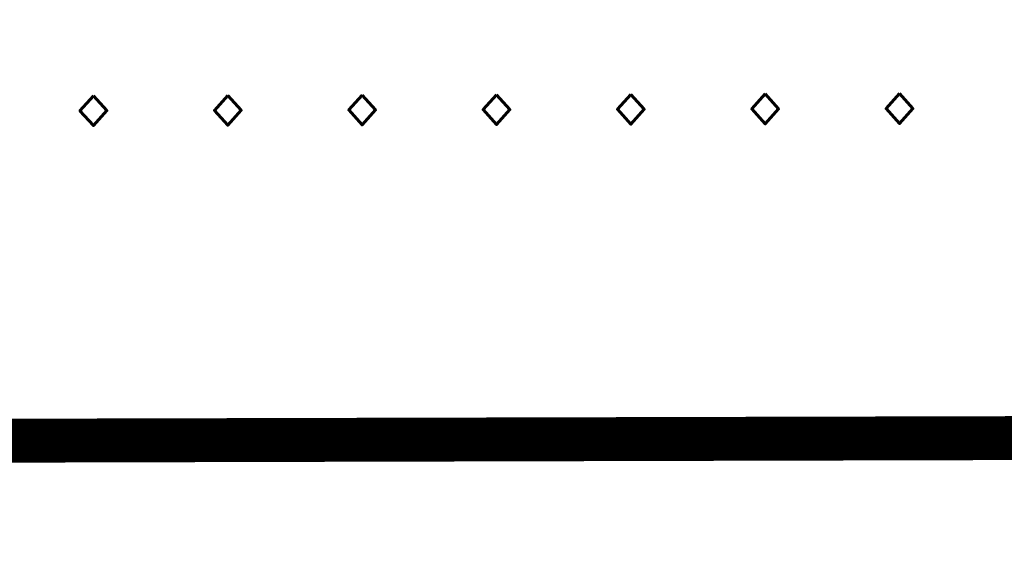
# Model space of a CAD drawing. Extents: x 0 to 1135, y 0 to 420.
# Tile 42 of 77: x 1099.1 to 1106.95, y 47.59 to 51.81. Entities that reach past the tile are written whole.
import ezdxf

# ---------------------------------------------------------------- set-up
doc = ezdxf.new("R2010")
doc.units = 0
doc.header["$LTSCALE"] = 2
doc.header["$MEASUREMENT"] = 0
doc.linetypes.add('AUSGEZOGEN', pattern=[0])
doc.layers.add('FBRTOP', color=8, linetype='AUSGEZOGEN')
doc.layers.add('LEGENDE', color=7, linetype='AUSGEZOGEN')
doc.styles.add('ROMANS', font='romans.shx', dxfattribs={"width": 0.8})

msp = doc.modelspace()

# ---------------------------------------------------------------- linework, layer by layer
at = {"layer": 'FBRTOP'}
for points in [[(661.1427, 179.1089, 0.000001), (685.9442, 183.7695, 0.000098)], [(499.4883, 151.3052, 0.000004), (556.3647, 151.37, 0.000067)], [(700.6069, 186.5318, -0.000002), (715.0005, 189.2436, -0.000023), (729.2091, 191.9198, -0.000019), (746.0494, 195.0901, -0.003046), (758.1949, 197.2996, -0.001835), (778.3892, 200.7701, -0.001761), (792.7571, 203.1329, -0.001618), (808.4064, 205.598, -0.001558), (824.2534, 207.9912, -0.002937), (832.6702, 209.185, -0.002359), (841.112, 210.2913, 0.001751), (852.4878, 211.7679, 0.001051), (869.84, 214.1193, 0.001274), (884.149, 216.1261, 0.002508), (897.8098, 218.1475, 0.001818), (916.6342, 221.0996, 0.001623), (931.3166, 223.5057, 0.000181), (932.7454, 223.7452, 0.000846)]]:
    msp.add_lwpolyline(points, format="xyb", dxfattribs=at)
at = {"layer": 'LEGENDE', "const_width": 0.35}
msp.add_lwpolyline([(1057.3205, 48.35), (1124.3202, 48.5221)], dxfattribs=at)

# ---------------------------------------------------------------- texts
at = {"layer": 'LEGENDE', "style": 'ROMANS'}
msp.add_text('01.07.2008 ...........................', height=2.5, rotation=0.14716, dxfattribs=at).set_placement((1062.0809, 50.8716))

doc.saveas('drawing.dxf')
